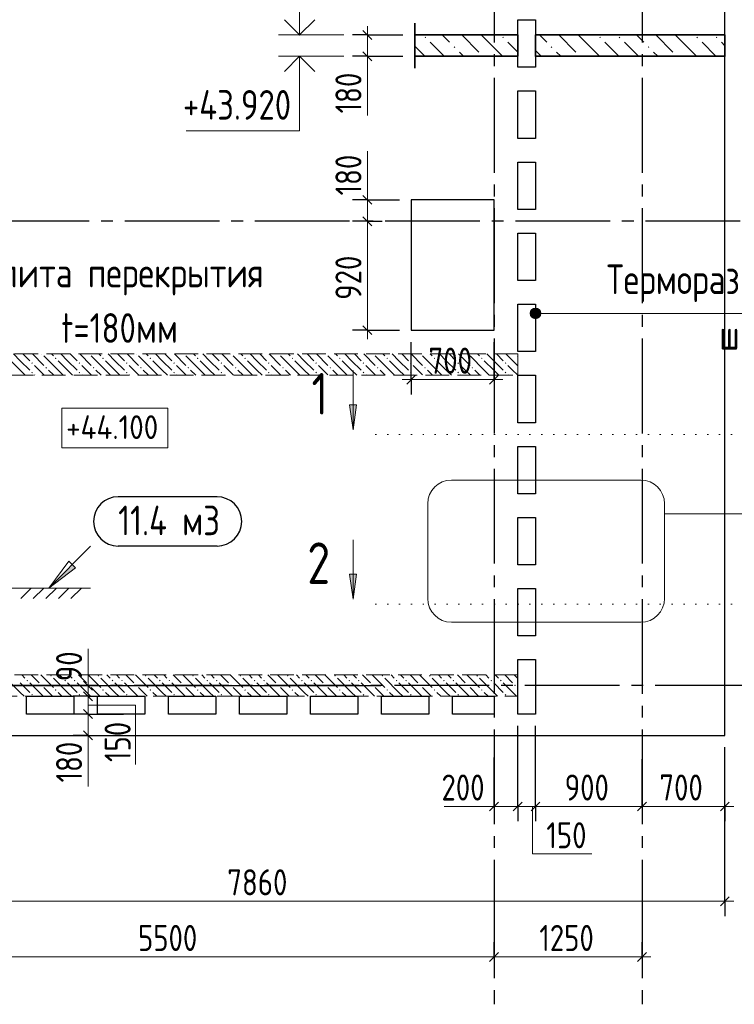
# Model space of a CAD drawing. Header units: millimetres. Extents: x 0 to 26306, y 0 to 29700.
# Tile 12 of 14: x 7573 to 13610, y 15680 to 23992. Entities that reach past the tile are written whole.
import ezdxf

# ---------------------------------------------------------------- set-up
doc = ezdxf.new("R2010")
doc.units = ezdxf.units.MM
for name, pattern in [('______2', [270, 200, -70]), ('______5', [1100, 800, -100, 100, -100]), ('______9', [100, 0, -100])]:
    doc.linetypes.add(name, pattern=pattern)
for name, color, linetype, lineweight in [('Standard', 7, 'Continuous', 25), ('Виды Ассоциативные', 7, 'Continuous', 25), ('Высотные отметки', 7, 'Continuous', 25), ('ЖБ Перекрытие верхний уровень', 7, 'Continuous', 35), ('ЖБ Стена верхний уровень', 7, 'Continuous', 35), ('Наложенное сечение', 7, 'Continuous', 25), ('Оси', 40, '______5', 18), ('Примечания', 7, 'Continuous', 25), ('Размерная выноска', 7, 'Continuous', 13), ('Узлы символ', 7, 'Continuous', 25)]:
    doc.layers.add(name, color=color, linetype=linetype, lineweight=lineweight)
doc.styles.add('GOST 2.304-81', font='txt')

msp = doc.modelspace()

# ---------------------------------------------------------------- hatches: boundary and pattern name
at = {"layer": 'ЖБ Стена верхний уровень', "linetype": 'Continuous', "lineweight": 18, "transparency": 33554687}
for points in [[(7760.3, 21170), (7757, 21166.6), (7753.6, 21170)], [(7870.5, 21133.1), (7877, 21139.6), (7883.5, 21133.1), (7877, 21126.6)], [(8160.3, 21170), (8157, 21166.6), (8153.6, 21170)], [(8270.5, 21133.1), (8277, 21139.6), (8283.5, 21133.1), (8277, 21126.6)], [(8560.3, 21170), (8557, 21166.6), (8553.6, 21170)], [(8670.5, 21133.1), (8677, 21139.6), (8683.5, 21133.1), (8677, 21126.6)], [(8960.3, 21170), (8957, 21166.6), (8953.6, 21170)], [(9070.5, 21133.1), (9077, 21139.6), (9083.5, 21133.1), (9077, 21126.6)], [(9360.3, 21170), (9357, 21166.6), (9353.6, 21170)], [(9470.5, 21133.1), (9477, 21139.6), (9483.5, 21133.1), (9477, 21126.6)], [(9760.3, 21170), (9757, 21166.6), (9753.6, 21170)], [(9870.5, 21133.1), (9877, 21139.6), (9883.5, 21133.1), (9877, 21126.6)], [(10160.3, 21170), (10157, 21166.6), (10153.6, 21170)], [(10270.5, 21133.1), (10277, 21139.6), (10283.5, 21133.1), (10277, 21126.6)], [(10560.3, 21170), (10557, 21166.6), (10553.6, 21170)], [(10670.5, 21133.1), (10677, 21139.6), (10683.5, 21133.1), (10677, 21126.6)], [(10960.3, 21170), (10957, 21166.6), (10953.6, 21170)], [(11070.5, 21133.1), (11077, 21139.6), (11083.5, 21133.1), (11077, 21126.6)], [(11360.3, 21170), (11357, 21166.6), (11353.6, 21170)], [(11470.5, 21133.1), (11477, 21139.6), (11483.5, 21133.1), (11477, 21126.6)], [(11760.3, 21170), (11757, 21166.6), (11753.6, 21170)], [(7670.5, 21093.1), (7677, 21099.6), (7683.5, 21093.1), (7677, 21086.6)], [(7790.5, 21053.1), (7797, 21059.6), (7803.4, 21053.1), (7797, 21046.6)], [(8070.5, 21093.1), (8077, 21099.6), (8083.5, 21093.1), (8077, 21086.6)], [(8190.5, 21053.1), (8197, 21059.6), (8203.4, 21053.1), (8197, 21046.6)], [(8470.5, 21093.1), (8477, 21099.6), (8483.5, 21093.1), (8477, 21086.6)], [(8590.5, 21053.1), (8597, 21059.6), (8603.4, 21053.1), (8597, 21046.6)], [(8870.5, 21093.1), (8877, 21099.6), (8883.5, 21093.1), (8877, 21086.6)], [(8990.5, 21053.1), (8997, 21059.6), (9003.4, 21053.1), (8997, 21046.6)], [(9270.5, 21093.1), (9277, 21099.6), (9283.5, 21093.1), (9277, 21086.6)], [(9390.5, 21053.1), (9397, 21059.6), (9403.4, 21053.1), (9397, 21046.6)], [(9670.5, 21093.1), (9677, 21099.6), (9683.5, 21093.1), (9677, 21086.6)], [(9790.5, 21053.1), (9797, 21059.6), (9803.4, 21053.1), (9797, 21046.6)], [(10070.5, 21093.1), (10077, 21099.6), (10083.5, 21093.1), (10077, 21086.6)], [(10190.5, 21053.1), (10197, 21059.6), (10203.4, 21053.1), (10197, 21046.6)], [(10470.5, 21093.1), (10477, 21099.6), (10483.5, 21093.1), (10477, 21086.6)], [(10590.5, 21053.1), (10597, 21059.6), (10603.4, 21053.1), (10597, 21046.6)], [(10870.5, 21093.1), (10877, 21099.6), (10883.5, 21093.1), (10877, 21086.6)], [(10990.5, 21053.1), (10997, 21059.6), (11003.4, 21053.1), (10997, 21046.6)], [(11270.5, 21093.1), (11277, 21099.6), (11283.5, 21093.1), (11277, 21086.6)], [(11390.5, 21053.1), (11397, 21059.6), (11403.4, 21053.1), (11397, 21046.6)], [(11670.5, 21093.1), (11677, 21099.6), (11683.5, 21093.1), (11677, 21086.6)], [(7670.5, 21013.1), (7677, 21019.6), (7683.5, 21013.1), (7677, 21006.6)], [(8070.5, 21013.1), (8077, 21019.6), (8083.5, 21013.1), (8077, 21006.6)], [(8470.5, 21013.1), (8477, 21019.6), (8483.5, 21013.1), (8477, 21006.6)], [(8870.5, 21013.1), (8877, 21019.6), (8883.5, 21013.1), (8877, 21006.6)], [(9270.5, 21013.1), (9277, 21019.6), (9283.5, 21013.1), (9277, 21006.6)], [(9670.5, 21013.1), (9677, 21019.6), (9683.5, 21013.1), (9677, 21006.6)], [(10070.5, 21013.1), (10077, 21019.6), (10083.5, 21013.1), (10077, 21006.6)], [(10470.5, 21013.1), (10477, 21019.6), (10483.5, 21013.1), (10477, 21006.6)], [(10870.5, 21013.1), (10877, 21019.6), (10883.5, 21013.1), (10877, 21006.6)], [(11270.5, 21013.1), (11277, 21019.6), (11283.5, 21013.1), (11277, 21006.6)], [(11670.5, 21013.1), (11677, 21019.6), (11683.5, 21013.1), (11677, 21006.6)], [(7830.5, 18453.1), (7837, 18459.6), (7843.5, 18453.1), (7837, 18446.6)], [(8230.5, 18453.1), (8237, 18459.6), (8243.5, 18453.1), (8237, 18446.6)], [(8630.5, 18453.1), (8637, 18459.6), (8643.5, 18453.1), (8637, 18446.6)], [(9030.5, 18453.1), (9037, 18459.6), (9043.5, 18453.1), (9037, 18446.6)], [(9430.5, 18453.1), (9437, 18459.6), (9443.5, 18453.1), (9437, 18446.6)], [(9830.5, 18453.1), (9837, 18459.6), (9843.5, 18453.1), (9837, 18446.6)], [(10230.5, 18453.1), (10237, 18459.6), (10243.5, 18453.1), (10237, 18446.6)], [(10630.5, 18453.1), (10637, 18459.6), (10643.5, 18453.1), (10637, 18446.6)], [(11030.5, 18453.1), (11037, 18459.6), (11043.5, 18453.1), (11037, 18446.6)], [(11430.5, 18453.1), (11437, 18459.6), (11443.5, 18453.1), (11437, 18446.6)], [(7630.4, 18413.1), (7637, 18419.6), (7643.5, 18413.1), (7637, 18406.6)], [(7750.5, 18373.1), (7757, 18379.6), (7763.5, 18373.1), (7757, 18366.6)], [(7950.5, 18413.1), (7957, 18419.6), (7963.5, 18413.1), (7957, 18406.6)], [(8030.5, 18413.1), (8037, 18419.6), (8043.5, 18413.1), (8037, 18406.6)], [(8150.5, 18373.1), (8157, 18379.6), (8163.5, 18373.1), (8157, 18366.6)], [(8350.5, 18413.1), (8357, 18419.6), (8363.5, 18413.1), (8357, 18406.6)], [(8430.5, 18413.1), (8437, 18419.6), (8443.5, 18413.1), (8437, 18406.6)], [(8550.5, 18373.1), (8557, 18379.6), (8563.5, 18373.1), (8557, 18366.6)], [(8750.5, 18413.1), (8757, 18419.6), (8763.5, 18413.1), (8757, 18406.6)], [(8830.5, 18413.1), (8837, 18419.6), (8843.5, 18413.1), (8837, 18406.6)], [(8950.5, 18373.1), (8957, 18379.6), (8963.5, 18373.1), (8957, 18366.6)], [(9150.5, 18413.1), (9157, 18419.6), (9163.5, 18413.1), (9157, 18406.6)], [(9230.5, 18413.1), (9237, 18419.6), (9243.5, 18413.1), (9237, 18406.6)], [(9350.5, 18373.1), (9357, 18379.6), (9363.5, 18373.1), (9357, 18366.6)], [(9550.5, 18413.1), (9557, 18419.6), (9563.5, 18413.1), (9557, 18406.6)], [(9630.5, 18413.1), (9637, 18419.6), (9643.5, 18413.1), (9637, 18406.6)], [(9750.5, 18373.1), (9757, 18379.6), (9763.5, 18373.1), (9757, 18366.6)], [(9950.5, 18413.1), (9957, 18419.6), (9963.5, 18413.1), (9957, 18406.6)], [(10030.5, 18413.1), (10037, 18419.6), (10043.5, 18413.1), (10037, 18406.6)], [(10150.5, 18373.1), (10157, 18379.6), (10163.5, 18373.1), (10157, 18366.6)], [(10350.5, 18413.1), (10357, 18419.6), (10363.5, 18413.1), (10357, 18406.6)], [(10430.5, 18413.1), (10437, 18419.6), (10443.5, 18413.1), (10437, 18406.6)], [(10550.5, 18373.1), (10557, 18379.6), (10563.5, 18373.1), (10557, 18366.6)], [(10750.5, 18413.1), (10757, 18419.6), (10763.5, 18413.1), (10757, 18406.6)], [(10830.5, 18413.1), (10837, 18419.6), (10843.5, 18413.1), (10837, 18406.6)], [(10950.5, 18373.1), (10957, 18379.6), (10963.5, 18373.1), (10957, 18366.6)], [(11150.5, 18413.1), (11157, 18419.6), (11163.5, 18413.1), (11157, 18406.6)], [(11230.5, 18413.1), (11237, 18419.6), (11243.5, 18413.1), (11237, 18406.6)], [(11350.5, 18373.1), (11357, 18379.6), (11363.5, 18373.1), (11357, 18366.6)], [(11550.5, 18413.1), (11557, 18419.6), (11563.5, 18413.1), (11557, 18406.6)], [(11630.5, 18413.1), (11637, 18419.6), (11643.5, 18413.1), (11637, 18406.6)], [(11750.5, 18373.1), (11757, 18379.6), (11763.5, 18373.1), (11757, 18366.6)], [(7670.5, 18293.1), (7677, 18299.6), (7683.5, 18293.1), (7677, 18286.6)], [(7870.5, 18333.1), (7877, 18339.6), (7883.5, 18333.1), (7877, 18326.6)], [(8070.5, 18293.1), (8077, 18299.6), (8083.5, 18293.1), (8077, 18286.6)], [(8270.5, 18333.1), (8277, 18339.6), (8283.5, 18333.1), (8277, 18326.6)], [(8470.5, 18293.1), (8477, 18299.6), (8483.5, 18293.1), (8477, 18286.6)], [(8670.5, 18333.1), (8677, 18339.6), (8683.5, 18333.1), (8677, 18326.6)], [(8870.5, 18293.1), (8877, 18299.6), (8883.5, 18293.1), (8877, 18286.6)], [(9070.5, 18333.1), (9077, 18339.6), (9083.5, 18333.1), (9077, 18326.6)], [(9270.5, 18293.1), (9277, 18299.6), (9283.5, 18293.1), (9277, 18286.6)], [(9470.5, 18333.1), (9477, 18339.6), (9483.5, 18333.1), (9477, 18326.6)], [(9670.5, 18293.1), (9677, 18299.6), (9683.5, 18293.1), (9677, 18286.6)], [(9870.5, 18333.1), (9877, 18339.6), (9883.5, 18333.1), (9877, 18326.6)], [(10070.5, 18293.1), (10077, 18299.6), (10083.5, 18293.1), (10077, 18286.6)], [(10270.5, 18333.1), (10277, 18339.6), (10283.5, 18333.1), (10277, 18326.6)], [(10470.5, 18293.1), (10477, 18299.6), (10483.5, 18293.1), (10477, 18286.6)], [(10670.5, 18333.1), (10677, 18339.6), (10683.5, 18333.1), (10677, 18326.6)], [(10870.5, 18293.1), (10877, 18299.6), (10883.5, 18293.1), (10877, 18286.6)], [(11070.5, 18333.1), (11077, 18339.6), (11083.5, 18333.1), (11077, 18326.6)], [(11270.5, 18293.1), (11277, 18299.6), (11283.5, 18293.1), (11277, 18286.6)], [(11470.5, 18333.1), (11477, 18339.6), (11483.5, 18333.1), (11477, 18326.6)], [(11670.5, 18293.1), (11677, 18299.6), (11683.5, 18293.1), (11677, 18286.6)]]:
    msp.add_hatch(color=7, dxfattribs=at).paths.add_polyline_path(points, flags=16)
at = {"layer": 'Наложенное сечение', "linetype": 'Continuous', "lineweight": 13, "transparency": 33554687}
for points in [[(10999.9, 23835.6), (10993.4, 23842.1), (10999.9, 23848.6), (11006.4, 23842.1)], [(11655.9, 23835.6), (11649.4, 23842.1), (11655.9, 23848.6), (11662.4, 23842.1)], [(12475.9, 23835.6), (12469.4, 23842.1), (12475.9, 23848.6), (12482.4, 23842.1)], [(12639.9, 23835.6), (12633.4, 23842.1), (12639.9, 23848.6), (12646.4, 23842.1)], [(13295.9, 23835.6), (13289.4, 23842.1), (13295.9, 23848.6), (13302.4, 23842.1)], [(13459.9, 23835.6), (13453.4, 23842.1), (13459.9, 23848.6), (13466.4, 23842.1)], [(11245.9, 23753.6), (11239.4, 23760.1), (11245.9, 23766.6), (11252.4, 23760.1)], [(12065.9, 23753.6), (12059.4, 23760.1), (12065.9, 23766.6), (12072.4, 23760.1)], [(12885.9, 23753.6), (12879.4, 23760.1), (12885.9, 23766.6), (12892.4, 23760.1)], [(11490.3, 23683), (11491.9, 23684.6), (11493.6, 23683)], [(12310.3, 23683), (12311.9, 23684.6), (12313.6, 23683)], [(13130.3, 23683), (13131.9, 23684.6), (13133.6, 23683)]]:
    msp.add_hatch(color=7, dxfattribs=at).paths.add_polyline_path(points, flags=16)
at = {"layer": 'Примечания', "linetype": 'Continuous', "lineweight": 13, "transparency": 33554687}
for points in [[(11891.3, 21490.1), (11891.3, 21535.1), (11885, 21512.6)], [(11907.5, 21473.9), (11907.5, 21551.3), (11891.3, 21535.1)], [(11907.5, 21473.9), (11891.3, 21535.1), (11891.3, 21490.1)], [(11930, 21467.6), (11930, 21557.6), (11907.5, 21551.3)], [(11930, 21467.6), (11907.5, 21551.3), (11907.5, 21473.9)], [(11952.5, 21473.9), (11952.5, 21551.3), (11930, 21557.6)], [(11952.5, 21473.9), (11930, 21557.6), (11930, 21467.6)], [(11968.7, 21490.1), (11968.7, 21535.1), (11952.5, 21551.3)], [(11968.7, 21490.1), (11952.5, 21551.3), (11952.5, 21473.9)], [(11968.7, 21535.1), (11968.7, 21490.1), (11975, 21512.6)], [(8015.7, 19392.2), (7817.7, 19194.2), (8044, 19363.9)]]:
    msp.add_hatch(color=7, dxfattribs=at).paths.add_polyline_path(points)
at = {"layer": 'Узлы символ', "linetype": 'Continuous', "lineweight": 13, "transparency": 33554687}
for points in [[(10419, 20740.7), (10389, 20530.7), (10359, 20740.7)], [(10419, 19310.7), (10389, 19100.7), (10359, 19310.7)]]:
    msp.add_hatch(color=7, dxfattribs=at).paths.add_polyline_path(points, flags=16)

# ---------------------------------------------------------------- linework, layer by layer
at = {"layer": 'Standard', "color": 251, "linetype": 'Continuous', "lineweight": -3, "true_color": 0x656565, "transparency": 33554687}
for p, q in [((10510, 23863), (10385, 23863)), ((10510, 23863), (10635, 23863)), ((10510, 23863), (10810, 23863)), ((10510, 23683), (10385, 23683)), ((10510, 23683), (10635, 23683)), ((10510, 23683), (10810, 23683)), ((10510, 22470.7), (10385, 22470.7)), ((10510, 22470.7), (10635, 22470.7)), ((10510, 22470.7), (10780, 22470.7)), ((10510, 22290), (10385, 22290)), ((10510, 22290), (10635, 22290)), ((10510, 22290), (10510, 22290)), ((10510, 21370.7), (10385, 21370.7)), ((10510, 21370.7), (10635, 21370.7)), ((10510, 21370.7), (10780, 21370.7)), ((10880, 20953.2), (10880, 21270.7)), ((11580, 20953.2), (11580, 21270.7)), ((10880, 20953.2), (10880, 21078.2)), ((11580, 20953.2), (11580, 21078.2)), ((10880, 20953.2), (10880, 20828.2)), ((11580, 20953.2), (11580, 20828.2)), ((8150, 18370), (8025, 18370)), ((8150, 18370), (8275, 18370)), ((8150, 18370), (8150, 18370)), ((14380, 18370), (13530, 18370)), ((8150, 18280), (8025, 18280)), ((8150, 18280), (8275, 18280)), ((8150, 18280), (8450, 18280)), ((8150, 18130), (8025, 18130)), ((8150, 18130), (8275, 18130)), ((8150, 18130), (8450, 18130)), ((8150, 17950), (8025, 17950)), ((8150, 17950), (8275, 17950)), ((8150, 17950), (8150, 17950)), ((13530, 16550), (13530, 17850)), ((13530, 17350), (13530, 17850)), ((11580, 17350), (11580, 17475)), ((11780, 17350), (11780, 17475)), ((11930, 17350), (11930, 17475)), ((12830, 17350), (12830, 17475)), ((13530, 17350), (13530, 17475)), ((11580, 17350), (11580, 17225)), ((11780, 17350), (11780, 17225)), ((11930, 17350), (11930, 17225)), ((12830, 17350), (12830, 17225)), ((13530, 17350), (13530, 17225)), ((13530, 16550), (13530, 16675)), ((13530, 16550), (13530, 16425)), ((11580, 16080), (11580, 16205)), ((12830, 16080), (12830, 16205)), ((11580, 16080), (11580, 15955)), ((11580, 16080), (11580, 16080)), ((12830, 16080), (12830, 15955)), ((12830, 16080), (12830, 16080))]:
    msp.add_line(p, q, dxfattribs=at)
at = {"layer": 'Standard', "color": 7, "linetype": 'Continuous', "lineweight": 25, "transparency": 33554687}
for p, q in [((10472.5, 23900.5), (10547.5, 23825.5)), ((10472.5, 23720.5), (10547.5, 23645.5)), ((10472.5, 22508.2), (10547.5, 22433.2)), ((10472.5, 22327.5), (10547.5, 22252.5)), ((10472.5, 21408.2), (10547.5, 21333.2)), ((10842.5, 20915.7), (10917.5, 20990.7)), ((11542.5, 20915.7), (11617.5, 20990.7)), ((8187.5, 18332.5), (8112.5, 18407.5)), ((8187.5, 18242.5), (8112.5, 18317.5)), ((8187.5, 18092.5), (8112.5, 18167.5)), ((8187.5, 17912.5), (8112.5, 17987.5)), ((11617.5, 17387.5), (11542.5, 17312.5)), ((11817.5, 17387.5), (11742.5, 17312.5)), ((11967.5, 17387.5), (11892.5, 17312.5)), ((12867.5, 17387.5), (12792.5, 17312.5)), ((13567.5, 17387.5), (13492.5, 17312.5)), ((13567.5, 16587.5), (13492.5, 16512.5)), ((11542.5, 16042.5), (11617.5, 16117.5)), ((12792.5, 16042.5), (12867.5, 16117.5))]:
    msp.add_line(p, q, dxfattribs=at)
at = {"layer": 'Standard', "color": 7, "linetype": 'Continuous', "lineweight": 13, "transparency": 33554687}
for p, q in [((10510, 23863), (10510, 23938)), ((10510, 23863), (10510, 23683)), ((10510, 23683), (10510, 23608)), ((10510, 22470.7), (10510, 22545.7)), ((10510, 22290), (10510, 21370.7)), ((10510, 21370.7), (10510, 21295.7)), ((10880, 20953.2), (10805, 20953.2)), ((10880, 20953.2), (11580, 20953.2)), ((11580, 20953.2), (11655, 20953.2)), ((8150, 18370), (8150, 18445)), ((8150, 18280), (8150, 18370)), ((8150, 18130), (8150, 18280)), ((8150, 17950), (8150, 18130)), ((8150, 17950), (8150, 17875)), ((11580, 17350), (11505, 17350)), ((11780, 17350), (11580, 17350)), ((11930, 17350), (11780, 17350)), ((13530, 17350), (12830, 17350)), ((13530, 17350), (13605, 17350)), ((13530, 16550), (5670, 16550)), ((13530, 16550), (13605, 16550)), ((6080, 16080), (11580, 16080)), ((11580, 16080), (12830, 16080)), ((12830, 16080), (12905, 16080))]:
    msp.add_line(p, q, dxfattribs=at)
for points in [[(10510, 22470.7), (10510, 22425.2), (10510, 22425.2), (10510, 22290)], [(12830, 17350), (12774.3, 17350), (12774.3, 17350), (11930, 17350)]]:
    msp.add_lwpolyline(points, dxfattribs=at)
at = {"layer": 'Standard', "color": 251, "linetype": 'Continuous', "lineweight": -3, "true_color": 0x656565, "transparency": 33554687}
for points in [[(4900, 18370), (5041.8, 18370), (5041.8, 18370), (10625, 18370)], [(11780, 17350), (11780, 17367), (11780, 17367), (11780, 18030)], [(11930, 17350), (11930, 17367), (11930, 17367), (11930, 18030)], [(11580, 17350), (11580, 17367), (11580, 17367), (11580, 17764.8)], [(12830, 17350), (12830, 17367), (12830, 17367), (12830, 17367), (12830, 17367), (12830, 17750.4)]]:
    msp.add_lwpolyline(points, dxfattribs=at)
at = {"layer": 'Виды Ассоциативные', "color": 7, "linetype": 'Continuous', "lineweight": 25, "transparency": 33554687}
for p, q in [((9239.7, 19964.5), (8404.7, 19964.5)), ((9239.7, 19547.8), (8404.7, 19547.8))]:
    msp.add_line(p, q, dxfattribs=at)
for centre, start, end in [((8404.7, 19756.2), 90, 270), ((9239.7, 19756.2), 270, 90)]:
    msp.add_arc(centre, 208.3, start, end, dxfattribs=at)
at = {"layer": 'Высотные отметки', "color": 7, "linetype": 'Continuous', "lineweight": 13, "transparency": 33554687}
for p, q in [((10310, 23863), (9760, 23863)), ((10310, 23683), (9760, 23683))]:
    msp.add_line(p, q, dxfattribs=at)
for points in [[(9937.9, 23863), (9937.9, 24205.8), (8979.2, 24205.8)], [(9937.9, 23683), (9937.9, 23053.1), (8979.2, 23053.1)]]:
    msp.add_lwpolyline(points, dxfattribs=at)
at = {"layer": 'Высотные отметки', "color": 7, "linetype": 'Continuous', "lineweight": 35, "transparency": 33554687}
for points in [[(9810, 23990.9), (9937.9, 23863), (10065.9, 23990.9)], [(9810, 23555.1), (9937.9, 23683), (10065.9, 23555.1)]]:
    msp.add_lwpolyline(points, dxfattribs=at)
at = {"layer": 'Высотные отметки', "color": 7, "linetype": 'Continuous', "lineweight": 18, "transparency": 33554687}
msp.add_lwpolyline([(7928, 20378.8), (8823.3, 20378.8), (8823.3, 20712.1), (7928, 20712.1), (7928, 20378.8)], dxfattribs=at)
at = {"layer": 'ЖБ Перекрытие верхний уровень', "color": 7, "linetype": 'Continuous', "lineweight": 25, "transparency": 33554687}
for p, q in [((13530, 17950), (13530, 26630)), ((11780, 23990), (11930, 23990)), ((11780, 23590), (11780, 23990)), ((11930, 23990), (11930, 23590)), ((11930, 23590), (11780, 23590)), ((11780, 22990), (11780, 23390)), ((11780, 23390), (11930, 23390)), ((11930, 23390), (11930, 22990)), ((11930, 22990), (11780, 22990)), ((11780, 22790), (11930, 22790)), ((11780, 22390), (11780, 22790)), ((11930, 22790), (11930, 22390)), ((10880, 22470.7), (10880, 21370.7)), ((11580, 22470.7), (10880, 22470.7)), ((11580, 21370.7), (11580, 22470.7)), ((11930, 22390), (11780, 22390)), ((11780, 21790), (11780, 22190)), ((11780, 22190), (11930, 22190)), ((11930, 22190), (11930, 21790)), ((11930, 21790), (11780, 21790)), ((11780, 21590), (11930, 21590)), ((11780, 21190), (11780, 21590)), ((11930, 21590), (11930, 21190)), ((10880, 21370.7), (11580, 21370.7)), ((11930, 21190), (11780, 21190)), ((11780, 20590), (11780, 20990)), ((11780, 20990), (11930, 20990)), ((11930, 20990), (11930, 20590)), ((11930, 20590), (11780, 20590)), ((11780, 19990), (11780, 20390)), ((11780, 20390), (11930, 20390)), ((11930, 20390), (11930, 19990)), ((11930, 19990), (11780, 19990)), ((11780, 19790), (11930, 19790)), ((11780, 19390), (11780, 19790)), ((11930, 19790), (11930, 19390)), ((11930, 19390), (11780, 19390)), ((11780, 18790), (11780, 19190)), ((11780, 19190), (11930, 19190)), ((11930, 19190), (11930, 18790)), ((11930, 18790), (11780, 18790)), ((11780, 18590), (11930, 18590)), ((11780, 18130), (11780, 18590)), ((11930, 18590), (11930, 18130)), ((7630, 18130), (7630, 18280)), ((7630, 18280), (8030, 18280)), ((8030, 18280), (8030, 18130)), ((8230, 18130), (8230, 18280)), ((8230, 18280), (8630, 18280)), ((8630, 18280), (8630, 18130)), ((8830, 18130), (8830, 18280)), ((8830, 18280), (9230, 18280)), ((9230, 18280), (9230, 18130)), ((9430, 18130), (9430, 18280)), ((9430, 18280), (9830, 18280)), ((9830, 18280), (9830, 18130)), ((10030, 18130), (10030, 18280)), ((10030, 18280), (10430, 18280)), ((10430, 18280), (10430, 18130)), ((10630, 18130), (10630, 18280)), ((10630, 18280), (11030, 18280)), ((11030, 18280), (11030, 18130)), ((11230, 18130), (11230, 18280)), ((11230, 18280), (11580, 18280)), ((11580, 18280), (11580, 18130)), ((8030, 18130), (7630, 18130)), ((8630, 18130), (8230, 18130)), ((9230, 18130), (8830, 18130)), ((9830, 18130), (9430, 18130)), ((10430, 18130), (10030, 18130)), ((11030, 18130), (10630, 18130)), ((11580, 18130), (11230, 18130)), ((11930, 18130), (11780, 18130)), ((5670, 17950), (11930, 17950)), ((11930, 17950), (13530, 17950))]:
    msp.add_line(p, q, dxfattribs=at)
at = {"layer": 'ЖБ Стена верхний уровень', "color": 251, "linetype": '______2', "lineweight": 13, "true_color": 0x656565, "transparency": 33554687}
for p, q in [((11780, 21170), (6180, 21170)), ((11780, 20990), (11780, 21170)), ((6680, 20990), (11780, 20990)), ((11780, 18460), (6680, 18460)), ((11780, 18280), (11780, 18460)), ((6000, 18280), (11780, 18280))]:
    msp.add_line(p, q, dxfattribs=at)
at = {"layer": 'ЖБ Стена верхний уровень', "color": 9, "linetype": 'Continuous', "lineweight": 18, "true_color": 0xc7c7c7, "transparency": 33554687}
for p, q in [((7497, 21113.1), (7577, 21033.1)), ((7577, 21113.1), (7520.1, 21170)), ((7577, 21113.1), (7657, 21033.1)), ((7600.1, 21170), (7657, 21113.1)), ((7680.1, 21170), (7777, 21073.1)), ((7897, 21033.1), (7777, 21153.1)), ((7840.1, 21170), (7857, 21153.1)), ((7897, 21113.1), (7977, 21033.1)), ((7977, 21113.1), (7920.1, 21170)), ((7977, 21113.1), (8057, 21033.1)), ((8000.1, 21170), (8057, 21113.1)), ((8080.1, 21170), (8177, 21073.1)), ((8297, 21033.1), (8177, 21153.1)), ((8240.1, 21170), (8257, 21153.1)), ((8297, 21113.1), (8377, 21033.1)), ((8377, 21113.1), (8320.1, 21170)), ((8377, 21113.1), (8457, 21033.1)), ((8400.1, 21170), (8457, 21113.1)), ((8480.1, 21170), (8577, 21073.1)), ((8697, 21033.1), (8577, 21153.1)), ((8640.1, 21170), (8657, 21153.1)), ((8697, 21113.1), (8777, 21033.1)), ((8777, 21113.1), (8720.1, 21170)), ((8777, 21113.1), (8857, 21033.1)), ((8800.1, 21170), (8857, 21113.1)), ((8880.1, 21170), (8977, 21073.1)), ((9097, 21033.1), (8977, 21153.1)), ((9040.1, 21170), (9057, 21153.1)), ((9097, 21113.1), (9177, 21033.1)), ((9177, 21113.1), (9120.1, 21170)), ((9177, 21113.1), (9257, 21033.1)), ((9200.1, 21170), (9257, 21113.1)), ((9280.1, 21170), (9377, 21073.1)), ((9497, 21033.1), (9377, 21153.1)), ((9440.1, 21170), (9457, 21153.1)), ((9497, 21113.1), (9577, 21033.1)), ((9577, 21113.1), (9520.1, 21170)), ((9577, 21113.1), (9657, 21033.1)), ((9600.1, 21170), (9657, 21113.1)), ((9680.1, 21170), (9777, 21073.1)), ((9897, 21033.1), (9777, 21153.1)), ((9840.1, 21170), (9857, 21153.1)), ((9897, 21113.1), (9977, 21033.1)), ((9977, 21113.1), (9920.1, 21170)), ((9977, 21113.1), (10057, 21033.1)), ((10000.1, 21170), (10057, 21113.1)), ((10080.1, 21170), (10177, 21073.1)), ((10297, 21033.1), (10177, 21153.1)), ((10240.1, 21170), (10257, 21153.1)), ((10297, 21113.1), (10377, 21033.1)), ((10377, 21113.1), (10320.1, 21170)), ((10377, 21113.1), (10457, 21033.1)), ((10400.1, 21170), (10457, 21113.1)), ((10480.1, 21170), (10577, 21073.1)), ((10697, 21033.1), (10577, 21153.1)), ((10640.1, 21170), (10657, 21153.1)), ((10697, 21113.1), (10777, 21033.1)), ((10777, 21113.1), (10720.1, 21170)), ((10777, 21113.1), (10857, 21033.1)), ((10800.1, 21170), (10857, 21113.1)), ((10880.1, 21170), (10977, 21073.1)), ((11097, 21033.1), (10977, 21153.1)), ((11040.1, 21170), (11057, 21153.1)), ((11097, 21113.1), (11177, 21033.1)), ((11177, 21113.1), (11120.1, 21170)), ((11177, 21113.1), (11257, 21033.1)), ((11200.1, 21170), (11257, 21113.1)), ((11280.1, 21170), (11377, 21073.1)), ((11497, 21033.1), (11377, 21153.1)), ((11440.1, 21170), (11457, 21153.1)), ((11497, 21113.1), (11577, 21033.1)), ((11577, 21113.1), (11520.1, 21170)), ((11577, 21113.1), (11657, 21033.1)), ((11600.1, 21170), (11657, 21113.1)), ((11680.1, 21170), (11777, 21073.1)), ((11780, 21150.1), (11777, 21153.1)), ((7577, 21033.1), (7620.1, 20990)), ((7737, 21033.1), (7697, 21073.1)), ((7777, 20993.1), (7737, 21033.1)), ((7816.9, 21033.1), (7860.1, 20990)), ((7897, 21033.1), (7940.1, 20990)), ((7977, 21033.1), (8020.1, 20990)), ((8137, 21033.1), (8097, 21073.1)), ((8177, 20993.1), (8137, 21033.1)), ((8216.9, 21033.1), (8260.1, 20990)), ((8297, 21033.1), (8340.1, 20990)), ((8377, 21033.1), (8420.1, 20990)), ((8537, 21033.1), (8497, 21073.1)), ((8577, 20993.1), (8537, 21033.1)), ((8616.9, 21033.1), (8660.1, 20990)), ((8697, 21033.1), (8740.1, 20990)), ((8777, 21033.1), (8820.1, 20990)), ((8937, 21033.1), (8897, 21073.1)), ((8977, 20993.1), (8937, 21033.1)), ((9016.9, 21033.1), (9060.1, 20990)), ((9097, 21033.1), (9140.1, 20990)), ((9177, 21033.1), (9220.1, 20990)), ((9337, 21033.1), (9297, 21073.1)), ((9377, 20993.1), (9337, 21033.1)), ((9416.9, 21033.1), (9460.1, 20990)), ((9497, 21033.1), (9540.1, 20990)), ((9577, 21033.1), (9620.1, 20990)), ((9737, 21033.1), (9697, 21073.1)), ((9777, 20993.1), (9737, 21033.1)), ((9816.9, 21033.1), (9860.1, 20990)), ((9897, 21033.1), (9940.1, 20990)), ((9977, 21033.1), (10020.1, 20990)), ((10137, 21033.1), (10097, 21073.1)), ((10177, 20993.1), (10137, 21033.1)), ((10216.9, 21033.1), (10260.1, 20990)), ((10297, 21033.1), (10340.1, 20990)), ((10377, 21033.1), (10420.1, 20990)), ((10537, 21033.1), (10497, 21073.1)), ((10577, 20993.1), (10537, 21033.1)), ((10616.9, 21033.1), (10660.1, 20990)), ((10697, 21033.1), (10740.1, 20990)), ((10777, 21033.1), (10820.1, 20990)), ((10937, 21033.1), (10897, 21073.1)), ((10977, 20993.1), (10937, 21033.1)), ((11016.9, 21033.1), (11060.1, 20990)), ((11097, 21033.1), (11140.1, 20990)), ((11177, 21033.1), (11220.1, 20990)), ((11337, 21033.1), (11297, 21073.1)), ((11377, 20993.1), (11337, 21033.1)), ((11416.9, 21033.1), (11460.1, 20990)), ((11497, 21033.1), (11540.1, 20990)), ((11577, 21033.1), (11620.1, 20990)), ((11737, 21033.1), (11697, 21073.1)), ((11777, 20993.1), (11737, 21033.1)), ((7697, 20993.1), (7700.1, 20990)), ((8097, 20993.1), (8100.1, 20990)), ((8497, 20993.1), (8500.1, 20990)), ((8897, 20993.1), (8900.1, 20990)), ((9297, 20993.1), (9300.1, 20990)), ((9697, 20993.1), (9700.1, 20990)), ((10097, 20993.1), (10100.1, 20990)), ((10497, 20993.1), (10500.1, 20990)), ((10897, 20993.1), (10900.1, 20990)), ((11297, 20993.1), (11300.1, 20990)), ((11697, 20993.1), (11700.1, 20990)), ((7616.9, 18433.1), (7590.1, 18460)), ((7670.1, 18460), (7737, 18393.1)), ((7750.1, 18460), (7857, 18353.1)), ((7910.1, 18460), (7937, 18433.1)), ((8016.9, 18433.1), (7990.1, 18460)), ((8070.1, 18460), (8137, 18393.1)), ((8150.1, 18460), (8257, 18353.1)), ((8310.1, 18460), (8337, 18433.1)), ((8416.9, 18433.1), (8390.1, 18460)), ((8470.1, 18460), (8537, 18393.1)), ((8550.1, 18460), (8657, 18353.1)), ((8710.1, 18460), (8737, 18433.1)), ((8816.9, 18433.1), (8790.1, 18460)), ((8870.1, 18460), (8937, 18393.1)), ((8950.1, 18460), (9057, 18353.1)), ((9110.1, 18460), (9137, 18433.1)), ((9216.9, 18433.1), (9190.1, 18460)), ((9270.1, 18460), (9337, 18393.1)), ((9350.1, 18460), (9457, 18353.1)), ((9510.1, 18460), (9537, 18433.1)), ((9616.9, 18433.1), (9590.1, 18460)), ((9670.1, 18460), (9737, 18393.1)), ((9750.1, 18460), (9857, 18353.1)), ((9910.1, 18460), (9937, 18433.1)), ((10016.9, 18433.1), (9990.1, 18460)), ((10070.1, 18460), (10137, 18393.1)), ((10150.1, 18460), (10257, 18353.1)), ((10310.1, 18460), (10337, 18433.1)), ((10416.9, 18433.1), (10390.1, 18460)), ((10470.1, 18460), (10537, 18393.1)), ((10550.1, 18460), (10657, 18353.1)), ((10710.1, 18460), (10737, 18433.1)), ((10816.9, 18433.1), (10790.1, 18460)), ((10870.1, 18460), (10937, 18393.1)), ((10950.1, 18460), (11057, 18353.1)), ((11110.1, 18460), (11137, 18433.1)), ((11216.9, 18433.1), (11190.1, 18460)), ((11270.1, 18460), (11337, 18393.1)), ((11350.1, 18460), (11457, 18353.1)), ((11510.1, 18460), (11537, 18433.1)), ((11616.9, 18433.1), (11590.1, 18460)), ((11670.1, 18460), (11737, 18393.1)), ((11750.1, 18460), (11780, 18430.1)), ((7577, 18313.1), (7457, 18433.1)), ((7577, 18393.1), (7657, 18313.1)), ((7657, 18393.1), (7770.1, 18280)), ((7977, 18313.1), (7857, 18433.1)), ((7977, 18393.1), (8057, 18313.1)), ((8057, 18393.1), (8170.1, 18280)), ((8377, 18313.1), (8257, 18433.1)), ((8377, 18393.1), (8457, 18313.1)), ((8457, 18393.1), (8570.1, 18280)), ((8777, 18313.1), (8657, 18433.1)), ((8777, 18393.1), (8857, 18313.1)), ((8857, 18393.1), (8970.1, 18280)), ((9177, 18313.1), (9057, 18433.1)), ((9177, 18393.1), (9257, 18313.1)), ((9257, 18393.1), (9370.1, 18280)), ((9577, 18313.1), (9457, 18433.1)), ((9577, 18393.1), (9657, 18313.1)), ((9657, 18393.1), (9770.1, 18280)), ((9977, 18313.1), (9857, 18433.1)), ((9977, 18393.1), (10057, 18313.1)), ((10057, 18393.1), (10170.1, 18280)), ((10377, 18313.1), (10257, 18433.1)), ((10377, 18393.1), (10457, 18313.1)), ((10457, 18393.1), (10570.1, 18280)), ((10777, 18313.1), (10657, 18433.1)), ((10777, 18393.1), (10857, 18313.1)), ((10857, 18393.1), (10970.1, 18280)), ((11177, 18313.1), (11057, 18433.1)), ((11177, 18393.1), (11257, 18313.1)), ((11257, 18393.1), (11370.1, 18280)), ((11577, 18313.1), (11457, 18433.1)), ((11577, 18393.1), (11657, 18313.1)), ((11657, 18393.1), (11770.1, 18280)), ((7577, 18313.1), (7610.1, 18280)), ((7850.1, 18280), (7777, 18353.1)), ((7897, 18313.1), (7930.1, 18280)), ((7977, 18313.1), (8010.1, 18280)), ((8250.1, 18280), (8177, 18353.1)), ((8297, 18313.1), (8330.1, 18280)), ((8377, 18313.1), (8410.1, 18280)), ((8650.1, 18280), (8577, 18353.1)), ((8697, 18313.1), (8730.1, 18280)), ((8777, 18313.1), (8810.1, 18280)), ((9050.1, 18280), (8977, 18353.1)), ((9097, 18313.1), (9130.1, 18280)), ((9177, 18313.1), (9210.1, 18280)), ((9450.1, 18280), (9377, 18353.1)), ((9497, 18313.1), (9530.1, 18280)), ((9577, 18313.1), (9610.1, 18280)), ((9850.1, 18280), (9777, 18353.1)), ((9897, 18313.1), (9930.1, 18280)), ((9977, 18313.1), (10010.1, 18280)), ((10250.1, 18280), (10177, 18353.1)), ((10297, 18313.1), (10330.1, 18280)), ((10377, 18313.1), (10410.1, 18280)), ((10650.1, 18280), (10577, 18353.1)), ((10697, 18313.1), (10730.1, 18280)), ((10777, 18313.1), (10810.1, 18280)), ((11050.1, 18280), (10977, 18353.1)), ((11097, 18313.1), (11130.1, 18280)), ((11177, 18313.1), (11210.1, 18280)), ((11450.1, 18280), (11377, 18353.1)), ((11497, 18313.1), (11530.1, 18280)), ((11577, 18313.1), (11610.1, 18280)), ((11780, 18350.1), (11777, 18353.1))]:
    msp.add_line(p, q, dxfattribs=at)
at = {"layer": 'Наложенное сечение', "color": 7, "linetype": 'Continuous', "lineweight": 35, "transparency": 33554687}
msp.add_line((10910, 23963), (10910, 23583), dxfattribs=at)
at = {"layer": 'Наложенное сечение', "color": 7, "linetype": 'Continuous', "lineweight": 13, "transparency": 33554687}
for p, q in [((11143.1, 23863), (11204.9, 23801.1)), ((11307.1, 23863), (11450.9, 23719.1)), ((11651.1, 23683), (11471.1, 23863)), ((11963.1, 23863), (12024.9, 23801.1)), ((12127.1, 23863), (12270.9, 23719.1)), ((12471.1, 23683), (12291.1, 23863)), ((12783.1, 23863), (12844.9, 23801.1)), ((12947.1, 23863), (13090.9, 23719.1)), ((13291.1, 23683), (13111.1, 23863)), ((11040.9, 23801.1), (11159.1, 23683)), ((11696.9, 23801.1), (11780, 23718.1)), ((12516.9, 23801.1), (12635.1, 23683)), ((12680.9, 23801.1), (12799.1, 23683)), ((13336.9, 23801.1), (13455.1, 23683)), ((13500.9, 23801.1), (13530, 23772.1)), ((10910, 23768.1), (10995.1, 23683)), ((11323.1, 23683), (11286.9, 23719.1)), ((11930, 23732.1), (11979.1, 23683)), ((12143.1, 23683), (12106.9, 23719.1)), ((12963.1, 23683), (12926.9, 23719.1))]:
    msp.add_line(p, q, dxfattribs=at)
at = {"layer": 'Наложенное сечение', "color": 7, "linetype": 'Continuous', "lineweight": 35, "transparency": 33554687}
for points in [[(10910, 23863), (11780, 23863), (11780, 23683), (10910, 23683)], [(11930, 23863), (13530, 23863), (13530, 23683), (11930, 23683), (11930, 23863)]]:
    msp.add_lwpolyline(points, dxfattribs=at)
at = {"layer": 'Оси', "color": 8, "linetype": '______5', "lineweight": -3, "transparency": 33554687}
for p, q in [((11580, 26800), (11580, 15680)), ((12830, 26800), (12830, 15680)), ((13660, 22290), (3600, 22290)), ((13740, 18370), (3600, 18370))]:
    msp.add_line(p, q, dxfattribs=at)
at = {"layer": 'Примечания', "color": 7, "linetype": 'Continuous', "lineweight": 13, "transparency": 33554687}
for p, q in [((11930, 21557.6), (11930, 21557.6)), ((11885, 21512.6), (11885, 21512.6)), ((15581.7, 21512.6), (11930, 21512.6)), ((11930, 21467.6), (11930, 21467.6)), ((11975, 21512.6), (11975, 21512.6)), ((12820, 20105.6), (11220, 20105.6)), ((11020, 19905.6), (11020, 19105.6)), ((13020, 19105.6), (13020, 19905.6)), ((13020, 19819.1), (15580, 19819.1)), ((8171.4, 19547.8), (7817.7, 19194.2)), ((7987.4, 19420.4), (7817.7, 19194.2)), ((8044, 19363.9), (7987.4, 19420.4)), ((8015.7, 19392.2), (8029.8, 19406.3)), ((7817.7, 19194.2), (8044, 19363.9)), ((7486.6, 19194.2), (8170, 19194.2)), ((7670.4, 19194.2), (7581.5, 19105.2)), ((7776.6, 19194.2), (7687.6, 19105.2)), ((7882.7, 19194.2), (7793.8, 19105.2)), ((7817.7, 19194.2), (7817.7, 19194.2)), ((7817.7, 19194.2), (7817.7, 19194.2)), ((7817.7, 19194.2), (7817.7, 19194.2)), ((7988.9, 19194.2), (7899.9, 19105.2)), ((8095, 19194.2), (8006.1, 19105.2)), ((11220, 18905.6), (12820, 18905.6))]:
    msp.add_line(p, q, dxfattribs=at)
msp.add_circle((11930, 21512.6), 45, dxfattribs=at)
for centre, start, end in [((11220, 19905.6), 90, 180), ((12820, 19905.6), 0, 90), ((11220, 19105.6), 180, 270), ((12820, 19105.6), 270, 0)]:
    msp.add_arc(centre, 200, start, end, dxfattribs=at)
at = {"layer": 'Размерная выноска', "color": 7, "linetype": 'Continuous', "lineweight": 13, "transparency": 33554687}
for p, q in [((10510, 23683), (10510, 23183)), ((10510, 22470.7), (10510, 22880.7)), ((8150, 18370), (8150, 18680)), ((8150, 17950), (8150, 17520)), ((11580, 17350), (11160, 17350))]:
    msp.add_line(p, q, dxfattribs=at)
for points in [[(8150, 18205), (8550, 18205), (8550, 17705)], [(11905, 17350), (11905, 16950), (12405, 16950)]]:
    msp.add_lwpolyline(points, dxfattribs=at)
at = {"layer": 'Узлы символ', "color": 7, "linetype": 'Continuous', "lineweight": 13, "transparency": 33554687}
for p, q in [((10389, 20530.7), (10389, 21030.7)), ((10389, 20530.7), (10359, 20740.7)), ((10359, 20740.7), (10419, 20740.7)), ((10389, 20740.7), (10389, 20755.7)), ((10419, 20740.7), (10389, 20530.7)), ((10389, 20530.7), (10389, 20530.7)), ((10389, 20530.7), (10389, 20530.7)), ((10389, 20530.7), (10389, 20530.7)), ((10389, 19100.7), (10389, 19600.7)), ((10389, 19100.7), (10359, 19310.7)), ((10359, 19310.7), (10419, 19310.7)), ((10389, 19310.7), (10389, 19325.7)), ((10419, 19310.7), (10389, 19100.7)), ((10389, 19100.7), (10389, 19100.7)), ((10389, 19100.7), (10389, 19100.7)), ((10389, 19100.7), (10389, 19100.7))]:
    msp.add_line(p, q, dxfattribs=at)
at = {"layer": 'Узлы символ', "color": 7, "linetype": '______9', "lineweight": 13, "transparency": 33554687}
for p, q in [((10582.3, 20488.9), (13984.2, 20488.9)), ((10582.3, 19058.9), (13984.2, 19058.9))]:
    msp.add_line(p, q, dxfattribs=at)

# ---------------------------------------------------------------- texts
at = {"layer": 'Standard', "color": 7, "linetype": 'Continuous', "lineweight": 25, "transparency": 33554687, "char_height": 220, "attachment_point": 7, "rotation": 90, "style": 'GOST 2.304-81'}
for s, insert, width in [('180', (10460, 23200.8), 485.079), ('180', (10460, 22508.2), 485.073), ('920', (10460, 21627), 531.96), ('90', (8100, 18407.5), 391.311), ('150', (8510.1, 17725.3), 469.509), ('180', (8100, 17552.8), 485.085)]:
    msp.add_mtext(s, dxfattribs=dict(at, insert=insert, width=width))
at = {"layer": 'Standard', "color": 7, "linetype": 'Continuous', "lineweight": 25, "transparency": 33554687, "char_height": 220, "attachment_point": 7, "style": 'GOST 2.304-81'}
for s, insert, width in [('700', (11026.7, 21003.2), 531.973), ('200', (11135.9, 17400), 531.96), ('900', (12176.7, 17400), 531.967), ('700', (12976.7, 17400), 531.967), ('150', (12022, 16997.3), 469.515), ('7860', (9326.3, 16600), 672.622), ('5500', (8572, 16130), 641.476), ('1250', (11962.6, 16130), 610.171)]:
    msp.add_mtext(s, dxfattribs=dict(at, insert=insert, width=width))
at = {"layer": 'Виды Ассоциативные', "color": 7, "linetype": 'Continuous', "lineweight": 25, "transparency": 33554687, "insert": (8404.7, 19639.5), "char_height": 250, "width": 959.76, "attachment_point": 7, "style": 'GOST 2.304-81'}
msp.add_mtext('11.4\\~м3', dxfattribs=at)
at = {"layer": 'Высотные отметки', "color": 7, "linetype": 'Continuous', "lineweight": 25, "transparency": 33554687, "insert": (8952.1, 23147.8), "char_height": 250, "width": 1084.021, "attachment_point": 7, "style": 'GOST 2.304-81'}
msp.add_mtext('+43.920', dxfattribs=at)
at = {"layer": 'Высотные отметки', "color": 7, "linetype": 'Continuous', "lineweight": 18, "transparency": 33554687, "insert": (7965.1, 20452.1), "char_height": 200, "width": 931.936, "attachment_point": 7, "style": 'GOST 2.304-81'}
msp.add_mtext('\\W1.11;+44.100', dxfattribs=at)
at = {"layer": 'Примечания', "color": 251, "linetype": 'Continuous', "lineweight": 25, "true_color": 0x656565, "transparency": 33554687, "char_height": 250, "attachment_point": 7, "style": 'GOST 2.304-81'}
for s, insert, width in [('Плита\\~перекрытия', (7224.1, 21664.1), 2505.585), ('t=180мм', (7924.1, 21264.1), 1101.715)]:
    msp.add_mtext(s, dxfattribs=dict(at, insert=insert, width=width))
at = {"layer": 'Примечания', "color": 7, "linetype": 'Continuous', "lineweight": 25, "transparency": 33554687, "char_height": 250, "attachment_point": 7, "style": 'GOST 2.304-81'}
for s, insert, width in [('Терморазьем\\~400х150мм', (12531.7, 21607.6), 3189.081), ('ш.\\~600мм', (13481.7, 21207.6), 1279.437)]:
    msp.add_mtext(s, dxfattribs=dict(at, insert=insert, width=width))
at = {"layer": 'Узлы символ', "color": 7, "linetype": 'Continuous', "lineweight": 35, "transparency": 33554687, "char_height": 350, "attachment_point": 7, "style": 'GOST 2.304-81'}
for s, insert, width in [('1', (10037.8, 20659), 324.182), ('2', (10002.8, 19229), 398.779)]:
    msp.add_mtext(s, dxfattribs=dict(at, insert=insert, width=width))

doc.saveas('drawing.dxf')
